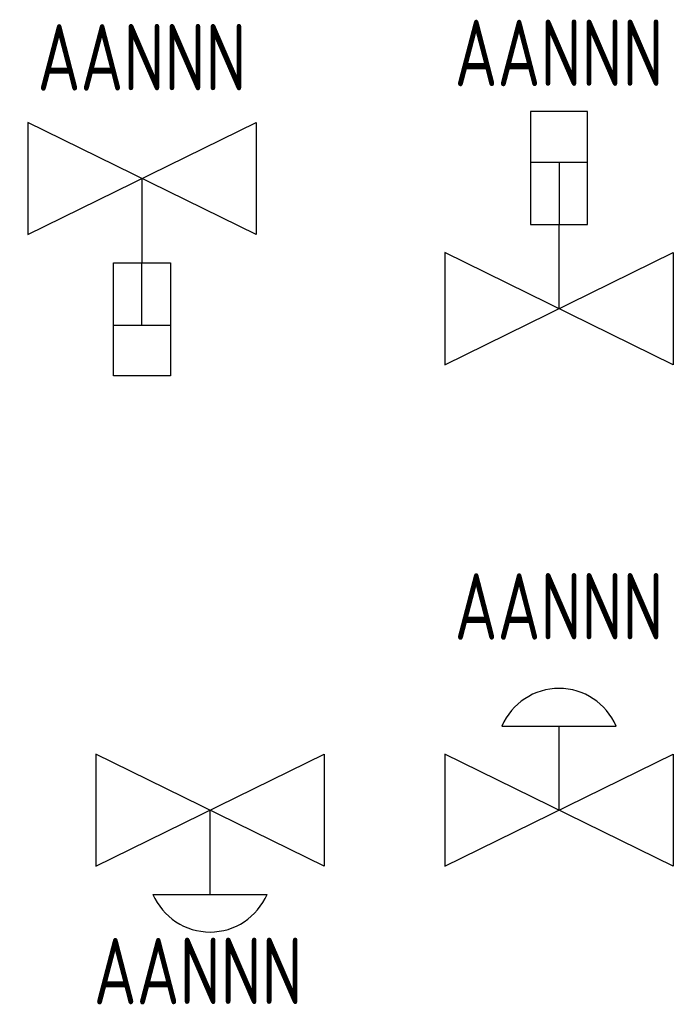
# Model space of a CAD drawing. Header units: millimetres. Extents: x 472 to 1299, y 510 to 798.
# Tile 37 of 69: x 981 to 999, y 581 to 608. Entities that reach past the tile are written whole.
import ezdxf
from ezdxf.enums import TextEntityAlignment as Align

# ---------------------------------------------------------------- set-up
doc = ezdxf.new("R2010")
doc.units = ezdxf.units.MM
doc.header["$LTSCALE"] = 4
doc.layers.add('ARMATURA', color=7, linetype='Continuous')
doc.layers.add('KKS_1', color=7, linetype='Continuous', lineweight=5)
doc.styles.get("Standard").update_dxf_attribs({"font": 'ISOCP.SHX'})

# ---------------------------------------------------------------- blocks, each defined once
blk = doc.blocks.new('ZAWOR PNEUM ODC')
at = {"linetype": 'Continuous'}
blk.add_lwpolyline([(3.096, 1.52), (3.096, -1.52), (-3.096, 1.52), (-3.096, -1.52), (3.096, 1.52)], dxfattribs=at)
at = {"layer": 'ARMATURA', "linetype": 'Continuous'}
blk.add_line((-1.548, 2.28), (1.548, 2.28), dxfattribs=at)
at = {"layer": 'ARMATURA'}
blk.add_line((0, 0), (0, 2.28), dxfattribs=at)
at = {"layer": 'ARMATURA', "linetype": 'Continuous'}
blk.add_arc((0, 1.616), 1.684, 23.2289, 156.7711, dxfattribs=at)
at = {"layer": 'KKS_1', "color": 7, "width": 0.8}
blk.add_attdef('KKS_1_KONIEC', text='', height=1.8, dxfattribs=at).set_placement((0, 4.621), align=Align.CENTER)
at = {"layer": 'KKS_1', "color": 7, "width": 0.8, "flags": 1}
for tag, p, height in [('OPIS', (-6.34, 2.121), 1.5), ('KKS_1_PEŁNY', (-6.354, -2.991), 2.5)]:
    blk.add_attdef(tag, p, '', height=height, dxfattribs=at)
blk = doc.blocks.new('ZAWOR PNEUM ODC A-D')
at = {"linetype": 'Continuous'}
blk.add_lwpolyline([(3.096, 1.52), (3.096, -1.52), (-3.096, 1.52), (-3.096, -1.52), (3.096, 1.52)], dxfattribs=at)
at = {"layer": 'ARMATURA'}
blk.add_line((0, -2.28), (0, 0), dxfattribs=at)
at = {"layer": 'ARMATURA', "linetype": 'Continuous'}
blk.add_line((-1.548, -2.28), (1.548, -2.28), dxfattribs=at)
blk.add_arc((0, -1.616), 1.684, 203.2289, 336.7711, dxfattribs=at)
at = {"layer": 'KKS_1', "color": 7, "width": 0.8, "flags": 1}
for tag, p, height in [('OPIS', (-6.34, -0.145), 1.5), ('KKS_1_PEŁNY', (-6.354, -2.991), 2.5)]:
    blk.add_attdef(tag, p, '', height=height, dxfattribs=at)
at = {"layer": 'KKS_1', "color": 7, "width": 0.8}
blk.add_attdef('KKS_1_KONIEC', text='', height=1.8, dxfattribs=at).set_placement((-0.322, -5.259), align=Align.CENTER)
blk = doc.blocks.new('ZAWOR HYDRAUL')
at = {"linetype": 'Continuous'}
blk.add_lwpolyline([(3.096, 1.52), (3.096, -1.52), (-3.096, 1.52), (-3.096, -1.52), (3.096, 1.52)], dxfattribs=at)
at = {"layer": 'ARMATURA', "linetype": 'Continuous'}
for p, q in [((-0.774, 3.97), (0.774, 3.97)), ((0, 3.97), (0, 2.28)), ((0, 0), (0, 2.28))]:
    blk.add_line(p, q, dxfattribs=at)
blk.add_lwpolyline([(0.774, 5.341), (-0.774, 5.341), (-0.774, 2.28), (0.774, 2.28)], close=True, dxfattribs=at)
at = {"layer": 'KKS_1', "color": 7, "width": 0.8}
blk.add_attdef('KKS_1_KONIEC', text='', height=1.8, dxfattribs=at).set_placement((0, 6.029), align=Align.CENTER)
at = {"layer": 'KKS_1', "color": 7, "width": 0.8, "flags": 1}
for tag, p, height in [('OPIS', (-6.34, 2.121), 1.5), ('KKS_1_PEŁNY', (-6.354, -2.991), 2.5)]:
    blk.add_attdef(tag, p, '', height=height, dxfattribs=at)
blk = doc.blocks.new('ZAWOR HYDRAUL A-D')
at = {"linetype": 'Continuous'}
blk.add_lwpolyline([(3.096, 1.52), (3.096, -1.52), (-3.096, 1.52), (-3.096, -1.52), (3.096, 1.52)], dxfattribs=at)
at = {"layer": 'ARMATURA', "linetype": 'Continuous'}
for p, q in [((0, 0), (0, -2.28)), ((0, -3.97), (0, -2.28)), ((-0.774, -3.97), (0.774, -3.97))]:
    blk.add_line(p, q, dxfattribs=at)
blk.add_lwpolyline([(0.774, -5.341), (-0.774, -5.341), (-0.774, -2.28), (0.774, -2.28)], close=True, dxfattribs=at)
at = {"layer": 'KKS_1', "color": 7, "width": 0.8}
blk.add_attdef('KKS_1_KONIEC', text='', height=1.8, dxfattribs=at).set_placement((0, 2.384), align=Align.CENTER)
at = {"layer": 'KKS_1', "color": 7, "width": 0.8, "flags": 1}
for tag, p, height in [('OPIS', (-6.34, -1.524), 1.5), ('KKS_1_PEŁNY', (-6.354, -6.636), 2.5)]:
    blk.add_attdef(tag, p, '', height=height, dxfattribs=at)

msp = doc.modelspace()

# ---------------------------------------------------------------- block references
at = {"layer": 'ARMATURA'}
for name, p in [('ZAWOR HYDRAUL', (996.051, 600.236)), ('ZAWOR HYDRAUL A-D', (984.742, 603.761)), ('ZAWOR PNEUM ODC', (996.051, 586.646)), ('ZAWOR PNEUM ODC A-D', (986.587, 586.646))]:
    msp.add_blockref(name, p, dxfattribs=at).add_auto_attribs({'KKS_1_KONIEC': 'AANNN'})

doc.saveas('drawing.dxf')
